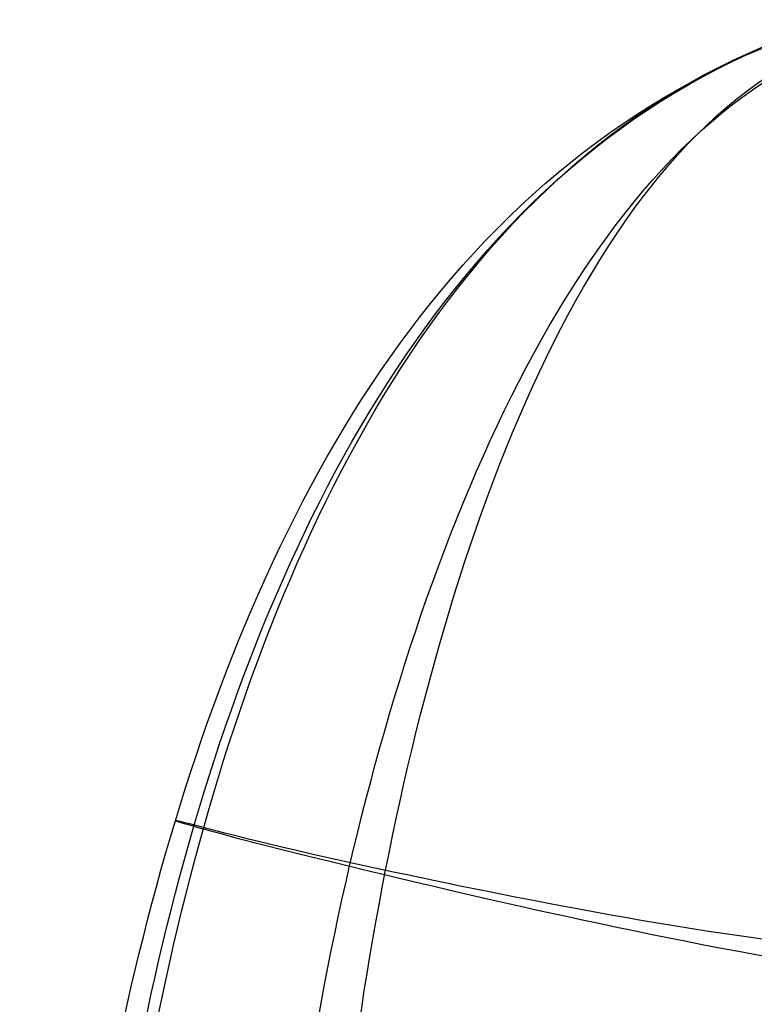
# Model space of a CAD drawing. Header units: millimetres. Extents: x -500 to 500, y -409 to 409.
# Tile 16 of 85: x -500 to -413, y 192 to 309. Entities that reach past the tile are written whole.
import ezdxf

# ---------------------------------------------------------------- set-up
doc = ezdxf.new("R2010")
doc.units = ezdxf.units.MM
doc.header["$MEASUREMENT"] = 0
doc.layers.add('Nakki 1 seater', color=7, linetype='Continuous', true_color=0x61b46a)

msp = doc.modelspace()

# ---------------------------------------------------------------- linework, layer by layer
at = {"layer": 'Nakki 1 seater'}
for points in [[(-402.5, -401.13, 546.77), (-446.27, -382.76, 546.18), (-491.62, -302.41, 544.94), (-498.83, -172.2, 544.17), (-500.39, -43.51, 543.72), (-499.6, 85.19, 544.17), (-491.64, 215.34, 544.94), (-446.32, 295.72, 546.38), (-402.5, 308.87, 546.76)], [(-402.5, -401.13, 630.8), (-446.17, -383.21, 628.68), (-489.64, -301.01, 629.37), (-495.16, -171.72, 630.48), (-495.88, -43.51, 630.35), (-495.38, 84.57, 630.36), (-490.02, 213.95, 629.88), (-444.12, 296.82, 629.57), (-402.5, 308.87, 630.8)], [(-402.5, -401.13, 442.11), (-446.02, -384.39, 441.97), (-488.4, -300.62, 434.8), (-493.37, -171.27, 434.64), (-494.25, -43.52, 434.78), (-493.43, 84.13, 434.5), (-488.68, 213.55, 435.36), (-443.9, 297.39, 442.05), (-402.5, 308.87, 442.49)], [(-402.5, -399.13, 366.87), (-436.78, -382.73, 359.33), (-464.72, -293, 350.37), (-465.23, -168.88, 351.21), (-466.74, -43.56, 351.75), (-465.11, 81.58, 351.1), (-465.38, 205.3, 351.18), (-430.73, 298.01, 359.13), (-400.75, 307.18, 364.98)], [(-402.5, -398.86, 698.65), (-440.35, -381.6, 703.24), (-470.39, -293.81, 706.61), (-473.62, -169.35, 707.42), (-473.88, -43.53, 707.56), (-473.17, 81.7, 707.33), (-469.81, 207.32, 706.77), (-432.09, 295.21, 703.16), (-402.5, 306.11, 698.4)], [(-399.4, 198.2, 321.52), (-419.1, 200.06, 324.02), (-466, 209.57, 343.32), (-480.39, 213.55, 431.31), (-482.12, 213.84, 552.81), (-480.92, 213.55, 628.49), (-470.8, 210.59, 712.53), (-424.59, 199.67, 742.26), (-402.5, 196.1, 749.17)]]:
    msp.add_open_spline(points, degree=3, dxfattribs=at)

doc.saveas('drawing.dxf')
